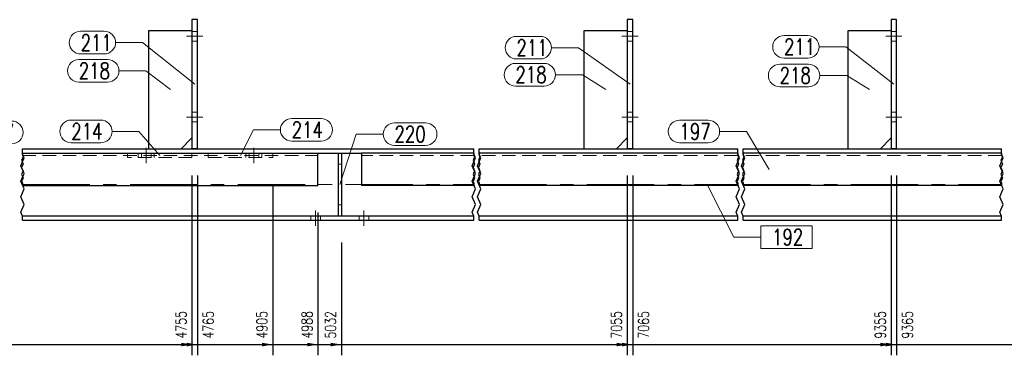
# Model space of a CAD drawing. Header units: millimetres. Extents: x -144 to 709, y 12312 to 12982.
# Tile 13 of 57: x 37 to 220, y 12438 to 12500. Entities that reach past the tile are written whole.
import ezdxf

# ---------------------------------------------------------------- set-up
doc = ezdxf.new("R2010")
doc.units = ezdxf.units.MM
doc.header["$LTSCALE"] = 10
doc.linetypes.add('HIDDEN', pattern=[0.375, 0.25, -0.125])
doc.linetypes.add('MITTE', pattern=[2, 1.25, -0.25, 0.25, -0.25])
doc.layers.get('Defpoints').update_dxf_attribs({"color": 1})
for name, color, linetype, lineweight in [('PS_DIM', 4, 'Continuous', 13), ('PS_Hidden', 2, 'HIDDEN', 9), ('PS_Mid', 5, 'MITTE', 15), ('PS_Pos', 1, 'Continuous', 15), ('PS_Shape', 161, 'Continuous', 30), ('PS_SOLID', 7, 'Continuous', 30)]:
    doc.layers.add(name, color=color, linetype=linetype, lineweight=lineweight)
doc.styles.add('simplex', font='simplex.shx', dxfattribs={"width": 0.75})
doc.dimstyles.new('1_10_GŁ_DS1-LS10', dxfattribs={"dimtxt": 2, "dimasz": 2, "dimexe": 2, "dimexo": 5, "dimgap": 1, "dimtad": 1, "dimjust": 4, "dimdec": 0, "dimlfac": 10, "dimtxsty": 'simplex', "dimblk1": 'NONE', "dimsah": 1, "dimcen": 2, "dimclrd": 256, "dimclre": 256, "dimclrt": 3, "dimadec": 1, "dimazin": 0, "dimtfac": 1, "dimtdec": 0, "dimtmove": 2, "dimatfit": 3, "dimfxl": 1, "dimarcsym": 0})

# ---------------------------------------------------------------- blocks, each defined once
blk = doc.blocks.new('*D161')
at = {"layer": 'Defpoints', "color": 0, "transparency": 16777216}
for p in [(69.33, 12476.45), (-62.12, 12463.15), (69.33, 12440.05)]:
    blk.add_point(p, dxfattribs=at)
at = {"layer": 'PS_DIM', "lineweight": -2, "transparency": 16777216}
for p, q in [((69.33, 12471.45), (69.33, 12438.05)), ((-62.12, 12458.15), (-62.12, 12438.05)), ((-62.12, 12440.05), (67.33, 12440.05))]:
    blk.add_line(p, q, dxfattribs=at)
at = {"layer": 'PS_DIM', "transparency": 16777216}
blk.add_solid([(67.33, 12440.38), (67.33, 12439.71), (69.33, 12440.05)], dxfattribs=at)
at = {"layer": 'PS_DIM', "color": 3, "transparency": 16777216, "insert": (67.31, 12443.71), "char_height": 2, "attachment_point": 5, "rotation": 90, "style": 'simplex'}
blk.add_mtext('4755', dxfattribs=at)
blk = doc.blocks.new('_None')
blk = doc.blocks.new('*D162')
at = {"layer": 'Defpoints', "color": 0, "transparency": 16777216}
for p in [(70.33, 12476.45), (-62.12, 12463.15), (70.33, 12440.05)]:
    blk.add_point(p, dxfattribs=at)
at = {"layer": 'PS_DIM', "lineweight": -2, "transparency": 16777216}
for p, q in [((70.33, 12471.45), (70.33, 12438.05)), ((-62.12, 12458.15), (-62.12, 12438.05)), ((-62.12, 12440.05), (68.33, 12440.05))]:
    blk.add_line(p, q, dxfattribs=at)
at = {"layer": 'PS_DIM', "transparency": 16777216}
blk.add_solid([(68.33, 12440.38), (68.33, 12439.71), (70.33, 12440.05)], dxfattribs=at)
at = {"layer": 'PS_DIM', "color": 3, "transparency": 16777216, "insert": (72.35, 12443.71), "char_height": 2, "attachment_point": 5, "rotation": 90, "style": 'simplex'}
blk.add_mtext('4765', dxfattribs=at)
blk = doc.blocks.new('*D163')
at = {"layer": 'Defpoints', "color": 0, "transparency": 16777216}
for p in [(84.33, 12474.8), (-62.12, 12463.15), (84.33, 12440.05)]:
    blk.add_point(p, dxfattribs=at)
at = {"layer": 'PS_DIM', "lineweight": -2, "transparency": 16777216}
for p, q in [((84.33, 12469.8), (84.33, 12438.05)), ((-62.12, 12458.15), (-62.12, 12438.05)), ((-62.12, 12440.05), (82.33, 12440.05))]:
    blk.add_line(p, q, dxfattribs=at)
at = {"layer": 'PS_DIM', "transparency": 16777216}
blk.add_solid([(82.33, 12440.38), (82.33, 12439.71), (84.33, 12440.05)], dxfattribs=at)
at = {"layer": 'PS_DIM', "color": 3, "transparency": 16777216, "insert": (82.31, 12443.71), "char_height": 2, "attachment_point": 5, "rotation": 90, "style": 'simplex'}
blk.add_mtext('4905', dxfattribs=at)
blk = doc.blocks.new('*D164')
at = {"layer": 'Defpoints', "color": 0, "transparency": 16777216}
for p in [(92.72, 12469.6), (-62.12, 12463.15), (92.72, 12440.05)]:
    blk.add_point(p, dxfattribs=at)
at = {"layer": 'PS_DIM', "lineweight": -2, "transparency": 16777216}
for p, q in [((92.72, 12464.6), (92.72, 12438.05)), ((-62.12, 12458.15), (-62.12, 12438.05)), ((-62.12, 12440.05), (90.72, 12440.05))]:
    blk.add_line(p, q, dxfattribs=at)
at = {"layer": 'PS_DIM', "transparency": 16777216}
blk.add_solid([(90.72, 12440.38), (90.72, 12439.71), (92.72, 12440.05)], dxfattribs=at)
at = {"layer": 'PS_DIM', "color": 3, "transparency": 16777216, "insert": (90.7, 12443.71), "char_height": 2, "attachment_point": 5, "rotation": 90, "style": 'simplex'}
blk.add_mtext('4988', dxfattribs=at)
blk = doc.blocks.new('*D165')
at = {"layer": 'Defpoints', "color": 0, "transparency": 16777216}
for p in [(-62.12, 12463.15), (97.07, 12464), (97.07, 12440.05)]:
    blk.add_point(p, dxfattribs=at)
at = {"layer": 'PS_DIM', "lineweight": -2, "transparency": 16777216}
for p, q in [((97.07, 12459), (97.07, 12438.05)), ((-62.12, 12458.15), (-62.12, 12438.05)), ((-62.12, 12440.05), (95.07, 12440.05))]:
    blk.add_line(p, q, dxfattribs=at)
at = {"layer": 'PS_DIM', "transparency": 16777216}
blk.add_solid([(95.07, 12440.38), (95.07, 12439.71), (97.07, 12440.05)], dxfattribs=at)
at = {"layer": 'PS_DIM', "color": 3, "transparency": 16777216, "insert": (95.05, 12443.71), "char_height": 2, "attachment_point": 5, "rotation": 90, "style": 'simplex'}
blk.add_mtext('5032', dxfattribs=at)
blk = doc.blocks.new('*D166')
at = {"layer": 'Defpoints', "color": 0, "transparency": 16777216}
for p in [(150.17, 12476.45), (-62.12, 12463.15), (150.17, 12440.05)]:
    blk.add_point(p, dxfattribs=at)
at = {"layer": 'PS_DIM', "lineweight": -2, "transparency": 16777216}
for p, q in [((150.17, 12471.45), (150.17, 12438.05)), ((-62.12, 12458.15), (-62.12, 12438.05)), ((-62.12, 12440.05), (148.17, 12440.05))]:
    blk.add_line(p, q, dxfattribs=at)
at = {"layer": 'PS_DIM', "transparency": 16777216}
blk.add_solid([(148.17, 12440.38), (148.17, 12439.71), (150.17, 12440.05)], dxfattribs=at)
at = {"layer": 'PS_DIM', "color": 3, "transparency": 16777216, "insert": (148.15, 12443.71), "char_height": 2, "attachment_point": 5, "rotation": 90, "style": 'simplex'}
blk.add_mtext('7055', dxfattribs=at)
blk = doc.blocks.new('*D167')
at = {"layer": 'Defpoints', "color": 0, "transparency": 16777216}
for p in [(151.17, 12476.45), (-62.12, 12463.15), (151.17, 12440.05)]:
    blk.add_point(p, dxfattribs=at)
at = {"layer": 'PS_DIM', "lineweight": -2, "transparency": 16777216}
for p, q in [((151.17, 12471.45), (151.17, 12438.05)), ((-62.12, 12458.15), (-62.12, 12438.05)), ((-62.12, 12440.05), (149.17, 12440.05))]:
    blk.add_line(p, q, dxfattribs=at)
at = {"layer": 'PS_DIM', "transparency": 16777216}
blk.add_solid([(149.17, 12440.38), (149.17, 12439.71), (151.17, 12440.05)], dxfattribs=at)
at = {"layer": 'PS_DIM', "color": 3, "transparency": 16777216, "insert": (153.19, 12443.71), "char_height": 2, "attachment_point": 5, "rotation": 90, "style": 'simplex'}
blk.add_mtext('7065', dxfattribs=at)
blk = doc.blocks.new('*D168')
at = {"layer": 'Defpoints', "color": 0, "transparency": 16777216}
for p in [(199.17, 12476.45), (-62.12, 12463.15), (199.17, 12440.05)]:
    blk.add_point(p, dxfattribs=at)
at = {"layer": 'PS_DIM', "lineweight": -2, "transparency": 16777216}
for p, q in [((199.17, 12471.45), (199.17, 12438.05)), ((-62.12, 12458.15), (-62.12, 12438.05)), ((-62.12, 12440.05), (197.17, 12440.05))]:
    blk.add_line(p, q, dxfattribs=at)
at = {"layer": 'PS_DIM', "transparency": 16777216}
blk.add_solid([(197.17, 12440.38), (197.17, 12439.71), (199.17, 12440.05)], dxfattribs=at)
at = {"layer": 'PS_DIM', "color": 3, "transparency": 16777216, "insert": (197.15, 12443.71), "char_height": 2, "attachment_point": 5, "rotation": 90, "style": 'simplex'}
blk.add_mtext('9355', dxfattribs=at)
blk = doc.blocks.new('*D169')
at = {"layer": 'Defpoints', "color": 0, "transparency": 16777216}
for p in [(200.17, 12476.45), (-62.12, 12463.15), (200.17, 12440.05)]:
    blk.add_point(p, dxfattribs=at)
at = {"layer": 'PS_DIM', "lineweight": -2, "transparency": 16777216}
for p, q in [((200.17, 12471.45), (200.17, 12438.05)), ((-62.12, 12458.15), (-62.12, 12438.05)), ((-62.12, 12440.05), (198.17, 12440.05))]:
    blk.add_line(p, q, dxfattribs=at)
at = {"layer": 'PS_DIM', "transparency": 16777216}
blk.add_solid([(198.17, 12440.38), (198.17, 12439.71), (200.17, 12440.05)], dxfattribs=at)
at = {"layer": 'PS_DIM', "color": 3, "transparency": 16777216, "insert": (202.19, 12443.71), "char_height": 2, "attachment_point": 5, "rotation": 90, "style": 'simplex'}
blk.add_mtext('9365', dxfattribs=at)
blk = doc.blocks.new('*D170')
at = {"layer": 'Defpoints', "color": 0, "transparency": 16777216}
for p in [(252.17, 12469.6), (-62.12, 12463.15), (252.17, 12440.05)]:
    blk.add_point(p, dxfattribs=at)
at = {"layer": 'PS_DIM', "lineweight": -2, "transparency": 16777216}
for p, q in [((252.17, 12464.6), (252.17, 12438.05)), ((-62.12, 12458.15), (-62.12, 12438.05)), ((-62.12, 12440.05), (250.17, 12440.05))]:
    blk.add_line(p, q, dxfattribs=at)
at = {"layer": 'PS_DIM', "transparency": 16777216}
blk.add_solid([(250.17, 12440.38), (250.17, 12439.71), (252.17, 12440.05)], dxfattribs=at)
at = {"layer": 'PS_DIM', "color": 3, "transparency": 16777216, "insert": (250.15, 12443.67), "char_height": 2, "attachment_point": 5, "rotation": 90, "style": 'simplex'}
blk.add_mtext('9999', dxfattribs=at)
blk = doc.blocks.new('*D171')
at = {"layer": 'Defpoints', "color": 0, "transparency": 16777216}
for p in [(-62.12, 12463.15), (258.13, 12464.06), (258.13, 12440.05)]:
    blk.add_point(p, dxfattribs=at)
at = {"layer": 'PS_DIM', "lineweight": -2, "transparency": 16777216}
for p, q in [((258.13, 12459.06), (258.13, 12438.05)), ((-62.12, 12458.15), (-62.12, 12438.05)), ((-62.12, 12440.05), (256.13, 12440.05))]:
    blk.add_line(p, q, dxfattribs=at)
at = {"layer": 'PS_DIM', "transparency": 16777216}
blk.add_solid([(256.13, 12440.38), (256.13, 12439.71), (258.13, 12440.05)], dxfattribs=at)
at = {"layer": 'PS_DIM', "color": 3, "transparency": 16777216, "insert": (256.11, 12444.24), "char_height": 2, "attachment_point": 5, "rotation": 90, "style": 'simplex'}
blk.add_mtext('10059', dxfattribs=at)
blk = doc.blocks.new('*D172')
at = {"layer": 'Defpoints', "color": 0, "transparency": 16777216}
for p in [(272.82, 12474.8), (-62.12, 12463.15), (272.82, 12440.05)]:
    blk.add_point(p, dxfattribs=at)
at = {"layer": 'PS_DIM', "lineweight": -2, "transparency": 16777216}
for p, q in [((272.82, 12469.8), (272.82, 12438.05)), ((-62.12, 12458.15), (-62.12, 12438.05)), ((-62.12, 12440.05), (270.82, 12440.05))]:
    blk.add_line(p, q, dxfattribs=at)
at = {"layer": 'PS_DIM', "transparency": 16777216}
blk.add_solid([(270.82, 12440.38), (270.82, 12439.71), (272.82, 12440.05)], dxfattribs=at)
at = {"layer": 'PS_DIM', "color": 3, "transparency": 16777216, "insert": (270.8, 12444.24), "char_height": 2, "attachment_point": 5, "rotation": 90, "style": 'simplex'}
blk.add_mtext('10206', dxfattribs=at)
blk = doc.blocks.new('*D173')
at = {"layer": 'Defpoints', "color": 0, "transparency": 16777216}
for p in [(-62.12, 12463.15), (287.84, 12463.15), (287.84, 12440.05)]:
    blk.add_point(p, dxfattribs=at)
at = {"layer": 'PS_DIM', "lineweight": -2, "transparency": 16777216}
for p, q in [((-62.12, 12458.15), (-62.12, 12438.05)), ((287.84, 12458.15), (287.84, 12438.05)), ((-62.12, 12440.05), (285.84, 12440.05))]:
    blk.add_line(p, q, dxfattribs=at)
at = {"layer": 'PS_DIM', "transparency": 16777216}
blk.add_solid([(285.84, 12440.38), (285.84, 12439.71), (287.84, 12440.05)], dxfattribs=at)
at = {"layer": 'PS_DIM', "color": 3, "transparency": 16777216, "insert": (285.82, 12444.24), "char_height": 2, "attachment_point": 5, "rotation": 90, "style": 'simplex'}
blk.add_mtext('10356', dxfattribs=at)
blk = doc.blocks.new('*D174')
at = {"layer": 'Defpoints', "color": 0, "transparency": 16777216}
for p in [(-62.12, 12463.15), (299, 12463.15), (299, 12440.05)]:
    blk.add_point(p, dxfattribs=at)
at = {"layer": 'PS_DIM', "lineweight": -2, "transparency": 16777216}
for p, q in [((-62.12, 12458.15), (-62.12, 12438.05)), ((299, 12458.15), (299, 12438.05)), ((-62.12, 12440.05), (297, 12440.05))]:
    blk.add_line(p, q, dxfattribs=at)
at = {"layer": 'PS_DIM', "transparency": 16777216}
blk.add_solid([(297, 12440.38), (297, 12439.71), (299, 12440.05)], dxfattribs=at)
at = {"layer": 'PS_DIM', "color": 3, "transparency": 16777216, "insert": (296.98, 12444.28), "char_height": 2, "attachment_point": 5, "rotation": 90, "style": 'simplex'}
blk.add_mtext('10468', dxfattribs=at)
blk = doc.blocks.new('*D175')
at = {"layer": 'Defpoints', "color": 0, "transparency": 16777216}
for p in [(-62.12, 12463.15), (309.56, 12463.15), (309.56, 12440.05)]:
    blk.add_point(p, dxfattribs=at)
at = {"layer": 'PS_DIM', "lineweight": -2, "transparency": 16777216}
for p, q in [((-62.12, 12458.15), (-62.12, 12438.05)), ((309.56, 12458.15), (309.56, 12438.05)), ((-62.12, 12440.05), (307.56, 12440.05))]:
    blk.add_line(p, q, dxfattribs=at)
at = {"layer": 'PS_DIM', "transparency": 16777216}
blk.add_solid([(307.56, 12440.38), (307.56, 12439.71), (309.56, 12440.05)], dxfattribs=at)
at = {"layer": 'PS_DIM', "color": 3, "transparency": 16777216, "insert": (307.54, 12444.28), "char_height": 2, "attachment_point": 5, "rotation": 90, "style": 'simplex'}
blk.add_mtext('10573', dxfattribs=at)
blk = doc.blocks.new('*D176')
at = {"layer": 'Defpoints', "color": 0, "transparency": 16777216}
for p in [(357.56, 12476.45), (-62.12, 12463.15), (357.56, 12440.05)]:
    blk.add_point(p, dxfattribs=at)
at = {"layer": 'PS_DIM', "lineweight": -2, "transparency": 16777216}
for p, q in [((357.56, 12471.45), (357.56, 12438.05)), ((-62.12, 12458.15), (-62.12, 12438.05)), ((-62.12, 12440.05), (355.56, 12440.05))]:
    blk.add_line(p, q, dxfattribs=at)
at = {"layer": 'PS_DIM', "transparency": 16777216}
blk.add_solid([(355.56, 12440.38), (355.56, 12439.71), (357.56, 12440.05)], dxfattribs=at)
at = {"layer": 'PS_DIM', "color": 3, "transparency": 16777216, "insert": (355.54, 12444.14), "char_height": 2, "attachment_point": 5, "rotation": 90, "style": 'simplex'}
blk.add_mtext('11655', dxfattribs=at)
blk = doc.blocks.new('*D177')
at = {"layer": 'Defpoints', "color": 0, "transparency": 16777216}
for p in [(358.56, 12476.45), (-62.12, 12463.15), (358.56, 12440.05)]:
    blk.add_point(p, dxfattribs=at)
at = {"layer": 'PS_DIM', "lineweight": -2, "transparency": 16777216}
for p, q in [((358.56, 12471.45), (358.56, 12438.05)), ((-62.12, 12458.15), (-62.12, 12438.05)), ((-62.12, 12440.05), (356.56, 12440.05))]:
    blk.add_line(p, q, dxfattribs=at)
at = {"layer": 'PS_DIM', "transparency": 16777216}
blk.add_solid([(356.56, 12440.38), (356.56, 12439.71), (358.56, 12440.05)], dxfattribs=at)
at = {"layer": 'PS_DIM', "color": 3, "transparency": 16777216, "insert": (360.58, 12444.14), "char_height": 2, "attachment_point": 5, "rotation": 90, "style": 'simplex'}
blk.add_mtext('11665', dxfattribs=at)
blk = doc.blocks.new('*D178')
at = {"layer": 'Defpoints', "color": 0, "transparency": 16777216}
for p in [(387.7, 12469.6), (-62.12, 12463.15), (387.7, 12440.05)]:
    blk.add_point(p, dxfattribs=at)
at = {"layer": 'PS_DIM', "lineweight": -2, "transparency": 16777216}
for p, q in [((387.7, 12464.6), (387.7, 12438.05)), ((-62.12, 12458.15), (-62.12, 12438.05)), ((-62.12, 12440.05), (385.7, 12440.05))]:
    blk.add_line(p, q, dxfattribs=at)
at = {"layer": 'PS_DIM', "transparency": 16777216}
blk.add_solid([(385.7, 12440.38), (385.7, 12439.71), (387.7, 12440.05)], dxfattribs=at)
at = {"layer": 'PS_DIM', "color": 3, "transparency": 16777216, "insert": (385.68, 12444.1), "char_height": 2, "attachment_point": 5, "rotation": 90, "style": 'simplex'}
blk.add_mtext('11956', dxfattribs=at)
blk = doc.blocks.new('*D179')
at = {"layer": 'Defpoints', "color": 0, "transparency": 16777216}
for p in [(-62.12, 12463.15), (392.11, 12463.15), (392.11, 12440.05)]:
    blk.add_point(p, dxfattribs=at)
at = {"layer": 'PS_DIM', "lineweight": -2, "transparency": 16777216}
for p, q in [((-62.12, 12458.15), (-62.12, 12438.05)), ((392.11, 12458.15), (392.11, 12438.05)), ((-62.12, 12440.05), (390.11, 12440.05))]:
    blk.add_line(p, q, dxfattribs=at)
at = {"layer": 'PS_DIM', "transparency": 16777216}
blk.add_solid([(390.11, 12440.38), (390.11, 12439.71), (392.11, 12440.05)], dxfattribs=at)
at = {"layer": 'PS_DIM', "color": 3, "transparency": 16777216, "insert": (390.09, 12444.28), "char_height": 2, "attachment_point": 5, "rotation": 90, "style": 'simplex'}
blk.add_mtext('12000', dxfattribs=at)
blk = doc.blocks.new('*D180')
at = {"layer": 'Defpoints', "color": 0, "transparency": 16777216}
for p in [(-62.12, 12463.15), (393.61, 12458.05), (393.61, 12440.05)]:
    blk.add_point(p, dxfattribs=at)
at = {"layer": 'PS_DIM', "lineweight": -2, "transparency": 16777216}
for p, q in [((-62.12, 12458.15), (-62.12, 12438.05)), ((393.61, 12453.05), (393.61, 12438.05)), ((-62.12, 12440.05), (391.61, 12440.05))]:
    blk.add_line(p, q, dxfattribs=at)
at = {"layer": 'PS_DIM', "transparency": 16777216}
blk.add_solid([(391.61, 12440.38), (391.61, 12439.71), (393.61, 12440.05)], dxfattribs=at)
at = {"layer": 'PS_DIM', "color": 3, "transparency": 16777216, "insert": (395.63, 12444.14), "char_height": 2, "attachment_point": 5, "rotation": 90, "style": 'simplex'}
blk.add_mtext('12015', dxfattribs=at)
blk = doc.blocks.new('*X396')
at = {"color": 1}
for p, q in [((37.83, 12475.46), (37.83, 12476.45)), ((37.83, 12475.6), (37.83, 12475.24)), ((38.14, 12474.74), (37.83, 12475.46)), ((37.83, 12475.24), (37.97, 12474.92)), ((121.67, 12475.46), (121.67, 12476.45)), ((121.67, 12475.6), (121.67, 12475.24)), ((121.98, 12474.74), (121.67, 12475.46)), ((121.67, 12475.24), (121.81, 12474.92)), ((122.67, 12475.46), (122.67, 12476.45)), ((122.67, 12475.6), (122.67, 12475.24)), ((122.98, 12474.74), (122.67, 12475.46)), ((122.67, 12475.24), (122.81, 12474.92)), ((170.67, 12475.46), (170.67, 12476.45)), ((170.67, 12475.6), (170.67, 12475.24)), ((170.98, 12474.74), (170.67, 12475.46)), ((170.67, 12475.24), (170.81, 12474.92)), ((171.67, 12475.46), (171.67, 12476.45)), ((171.67, 12475.6), (171.67, 12475.24)), ((171.98, 12474.74), (171.67, 12475.46)), ((171.67, 12475.24), (171.81, 12474.92)), ((219.67, 12475.46), (219.67, 12476.45)), ((219.67, 12475.6), (219.67, 12475.24)), ((219.98, 12474.74), (219.67, 12475.46)), ((219.67, 12475.24), (219.81, 12474.92)), ((37.53, 12473.3), (38.14, 12474.74)), ((38.14, 12471.85), (37.53, 12473.3)), ((37.97, 12474.92), (37.7, 12474.27)), ((37.7, 12474.27), (37.97, 12473.62)), ((37.97, 12473.62), (37.7, 12472.97)), ((121.37, 12473.3), (121.98, 12474.74)), ((121.98, 12471.85), (121.37, 12473.3)), ((121.81, 12474.92), (121.54, 12474.27)), ((121.54, 12474.27), (121.81, 12473.62)), ((121.81, 12473.62), (121.54, 12472.97)), ((122.37, 12473.3), (122.98, 12474.74)), ((122.98, 12471.85), (122.37, 12473.3)), ((122.81, 12474.92), (122.54, 12474.27)), ((122.54, 12474.27), (122.81, 12473.62)), ((122.81, 12473.62), (122.54, 12472.97)), ((170.37, 12473.3), (170.98, 12474.74)), ((170.98, 12471.85), (170.37, 12473.3)), ((170.81, 12474.92), (170.54, 12474.27)), ((170.54, 12474.27), (170.81, 12473.62)), ((170.81, 12473.62), (170.54, 12472.97)), ((171.37, 12473.3), (171.98, 12474.74)), ((171.98, 12471.85), (171.37, 12473.3)), ((171.81, 12474.92), (171.54, 12474.27)), ((171.54, 12474.27), (171.81, 12473.62)), ((171.81, 12473.62), (171.54, 12472.97)), ((219.37, 12473.3), (219.98, 12474.74)), ((219.98, 12471.85), (219.37, 12473.3)), ((219.81, 12474.92), (219.54, 12474.27)), ((219.54, 12474.27), (219.81, 12473.62)), ((219.81, 12473.62), (219.54, 12472.97)), ((37.53, 12470.41), (38.14, 12471.85)), ((37.7, 12472.97), (37.97, 12472.32)), ((37.97, 12472.32), (37.7, 12471.67)), ((37.7, 12471.67), (37.97, 12471.02)), ((121.37, 12470.41), (121.98, 12471.85)), ((121.54, 12472.97), (121.81, 12472.32)), ((121.81, 12472.32), (121.54, 12471.67)), ((121.54, 12471.67), (121.81, 12471.02)), ((122.37, 12470.41), (122.98, 12471.85)), ((122.54, 12472.97), (122.81, 12472.32)), ((122.81, 12472.32), (122.54, 12471.67)), ((122.54, 12471.67), (122.81, 12471.02)), ((170.37, 12470.41), (170.98, 12471.85)), ((170.54, 12472.97), (170.81, 12472.32)), ((170.81, 12472.32), (170.54, 12471.67)), ((170.54, 12471.67), (170.81, 12471.02)), ((171.37, 12470.41), (171.98, 12471.85)), ((171.54, 12472.97), (171.81, 12472.32)), ((171.81, 12472.32), (171.54, 12471.67)), ((171.54, 12471.67), (171.81, 12471.02)), ((219.37, 12470.41), (219.98, 12471.85)), ((219.54, 12472.97), (219.81, 12472.32)), ((219.81, 12472.32), (219.54, 12471.67)), ((219.54, 12471.67), (219.81, 12471.02)), ((38.14, 12468.97), (37.53, 12470.41)), ((37.97, 12471.02), (37.7, 12470.37)), ((37.7, 12470.37), (37.83, 12470.04)), ((37.83, 12470.04), (37.83, 12469.6)), ((121.98, 12468.97), (121.37, 12470.41)), ((121.81, 12471.02), (121.54, 12470.37)), ((121.54, 12470.37), (121.67, 12470.04)), ((121.67, 12470.04), (121.67, 12469.6)), ((122.98, 12468.97), (122.37, 12470.41)), ((122.81, 12471.02), (122.54, 12470.37)), ((122.54, 12470.37), (122.67, 12470.04)), ((122.67, 12470.04), (122.67, 12469.6)), ((170.98, 12468.97), (170.37, 12470.41)), ((170.81, 12471.02), (170.54, 12470.37)), ((170.54, 12470.37), (170.67, 12470.04)), ((170.67, 12470.04), (170.67, 12469.6)), ((171.98, 12468.97), (171.37, 12470.41)), ((171.81, 12471.02), (171.54, 12470.37)), ((171.54, 12470.37), (171.67, 12470.04)), ((171.67, 12470.04), (171.67, 12469.6)), ((219.98, 12468.97), (219.37, 12470.41)), ((219.81, 12471.02), (219.54, 12470.37)), ((219.54, 12470.37), (219.67, 12470.04)), ((219.67, 12470.04), (219.67, 12469.6)), ((37.53, 12467.53), (38.14, 12468.97)), ((121.37, 12467.53), (121.98, 12468.97)), ((122.37, 12467.53), (122.98, 12468.97)), ((170.37, 12467.53), (170.98, 12468.97)), ((171.37, 12467.53), (171.98, 12468.97)), ((219.37, 12467.53), (219.98, 12468.97)), ((38.14, 12466.09), (37.53, 12467.53)), ((37.53, 12464.65), (38.14, 12466.09)), ((121.98, 12466.09), (121.37, 12467.53)), ((121.37, 12464.65), (121.98, 12466.09)), ((122.98, 12466.09), (122.37, 12467.53)), ((122.37, 12464.65), (122.98, 12466.09)), ((170.98, 12466.09), (170.37, 12467.53)), ((170.37, 12464.65), (170.98, 12466.09)), ((171.98, 12466.09), (171.37, 12467.53)), ((171.37, 12464.65), (171.98, 12466.09)), ((219.98, 12466.09), (219.37, 12467.53)), ((219.37, 12464.65), (219.98, 12466.09)), ((37.83, 12463.93), (37.53, 12464.65)), ((121.67, 12463.93), (121.37, 12464.65)), ((122.67, 12463.93), (122.37, 12464.65)), ((170.67, 12463.93), (170.37, 12464.65)), ((171.67, 12463.93), (171.37, 12464.65)), ((219.67, 12463.93), (219.37, 12464.65)), ((37.83, 12463.15), (37.83, 12463.93)), ((121.67, 12463.15), (121.67, 12463.93)), ((122.67, 12463.15), (122.67, 12463.93)), ((170.67, 12463.15), (170.67, 12463.93)), ((171.67, 12463.15), (171.67, 12463.93)), ((219.67, 12463.15), (219.67, 12463.93))]:
    blk.add_line(p, q, dxfattribs=at)
at = {"layer": 'PS_Hidden', "color": 2, "linetype": 'HIDDEN'}
for p, q in [((70.33, 12498.25), (69.33, 12498.25)), ((151.17, 12498.25), (150.17, 12498.25)), ((200.17, 12498.25), (199.17, 12498.25)), ((70.33, 12496.45), (69.33, 12496.45)), ((151.17, 12496.45), (150.17, 12496.45)), ((200.17, 12496.45), (199.17, 12496.45)), ((70.33, 12483.25), (69.33, 12483.25)), ((151.17, 12483.25), (150.17, 12483.25)), ((200.17, 12483.25), (199.17, 12483.25)), ((70.33, 12481.45), (69.33, 12481.45)), ((151.17, 12481.45), (150.17, 12481.45)), ((200.17, 12481.45), (199.17, 12481.45)), ((37.83, 12475.2), (92.72, 12475.2)), ((57.33, 12474.8), (57.33, 12475.6)), ((59.33, 12474.8), (59.33, 12475.6)), ((59.93, 12474.8), (59.93, 12475.6)), ((61.73, 12474.8), (61.73, 12475.6)), ((62.33, 12475.6), (62.33, 12474.8)), ((69.33, 12474.8), (69.33, 12475.6)), ((72.33, 12474.8), (72.33, 12475.6)), ((79.33, 12474.8), (79.33, 12475.6)), ((79.93, 12474.8), (79.93, 12475.6)), ((81.73, 12474.8), (81.73, 12475.6)), ((82.33, 12475.6), (82.33, 12474.8)), ((84.33, 12474.8), (84.33, 12475.6)), ((121.67, 12475.2), (100.83, 12475.2)), ((170.67, 12475.2), (122.67, 12475.2)), ((219.67, 12475.2), (171.67, 12475.2)), ((69.33, 12474.8), (57.33, 12474.8)), ((72.33, 12474.8), (84.33, 12474.8)), ((96.47, 12473.6), (97.07, 12473.6)), ((97.07, 12466), (96.47, 12466)), ((91.37, 12464), (91.37, 12463.15)), ((93.17, 12464), (93.17, 12463.15)), ((100.37, 12464), (100.37, 12463.15)), ((102.17, 12464), (102.17, 12463.15))]:
    blk.add_line(p, q, dxfattribs=at)
at = {"layer": 'PS_Mid', "color": 5, "linetype": 'MITTE'}
for p, q in [((68.33, 12497.35), (71.33, 12497.35)), ((68.33, 12497.35), (71.33, 12497.35)), ((68.33, 12497.35), (71.33, 12497.35)), ((68.33, 12497.35), (71.33, 12497.35)), ((149.17, 12497.35), (152.17, 12497.35)), ((149.17, 12497.35), (152.17, 12497.35)), ((149.17, 12497.35), (152.17, 12497.35)), ((149.17, 12497.35), (152.17, 12497.35)), ((198.17, 12497.35), (201.17, 12497.35)), ((198.17, 12497.35), (201.17, 12497.35)), ((198.17, 12497.35), (201.17, 12497.35)), ((198.17, 12497.35), (201.17, 12497.35)), ((68.33, 12482.35), (71.33, 12482.35)), ((68.33, 12482.35), (71.33, 12482.35)), ((68.33, 12482.35), (71.33, 12482.35)), ((68.33, 12482.35), (71.33, 12482.35)), ((149.17, 12482.35), (152.17, 12482.35)), ((149.17, 12482.35), (152.17, 12482.35)), ((149.17, 12482.35), (152.17, 12482.35)), ((149.17, 12482.35), (152.17, 12482.35)), ((198.17, 12482.35), (201.17, 12482.35)), ((198.17, 12482.35), (201.17, 12482.35)), ((198.17, 12482.35), (201.17, 12482.35)), ((198.17, 12482.35), (201.17, 12482.35)), ((60.83, 12476.6), (60.83, 12473.8)), ((80.83, 12476.6), (80.83, 12473.8)), ((37.83, 12469.8), (121.67, 12469.8)), ((122.67, 12469.8), (170.67, 12469.8)), ((171.67, 12469.8), (219.67, 12469.8)), ((92.27, 12462.15), (92.27, 12465)), ((92.27, 12462.15), (92.27, 12465)), ((101.27, 12462.15), (101.27, 12465)), ((101.27, 12462.15), (101.27, 12465))]:
    blk.add_line(p, q, dxfattribs=at)
at = {"layer": 'PS_SOLID', "color": 7, "linetype": 'Continuous'}
for p, q in [((69.33, 12500.45), (69.33, 12476.45)), ((70.33, 12500.45), (69.33, 12500.45)), ((70.33, 12476.45), (70.33, 12500.45)), ((150.17, 12500.45), (150.17, 12476.45)), ((151.17, 12500.45), (150.17, 12500.45)), ((151.17, 12476.45), (151.17, 12500.45)), ((199.17, 12500.45), (199.17, 12476.45)), ((200.17, 12500.45), (199.17, 12500.45)), ((200.17, 12476.45), (200.17, 12500.45)), ((61.33, 12476.45), (61.33, 12498.45)), ((61.33, 12498.45), (69.33, 12498.45)), ((142.17, 12476.45), (142.17, 12498.45)), ((142.17, 12498.45), (150.17, 12498.45)), ((191.17, 12476.45), (191.17, 12498.45)), ((191.17, 12498.45), (199.17, 12498.45)), ((67.33, 12476.45), (69.33, 12478.45)), ((148.17, 12476.45), (150.17, 12478.45)), ((197.17, 12476.45), (199.17, 12478.45)), ((37.83, 12476.45), (121.67, 12476.45)), ((37.83, 12475.6), (92.72, 12475.6)), ((70.33, 12476.45), (69.33, 12476.45)), ((92.72, 12469.6), (92.72, 12475.6)), ((92.72, 12475.6), (100.83, 12475.6)), ((96.47, 12475.6), (96.47, 12464)), ((97.07, 12475.6), (97.07, 12464)), ((100.83, 12475.6), (100.83, 12469.6)), ((121.67, 12475.6), (100.83, 12475.6)), ((122.67, 12476.45), (170.67, 12476.45)), ((170.67, 12475.6), (122.67, 12475.6)), ((151.17, 12476.45), (150.17, 12476.45)), ((171.67, 12476.45), (219.67, 12476.45)), ((219.67, 12475.6), (171.67, 12475.6)), ((200.17, 12476.45), (199.17, 12476.45)), ((37.83, 12469.6), (92.72, 12469.6)), ((121.67, 12469.6), (100.83, 12469.6)), ((170.67, 12469.6), (122.67, 12469.6)), ((219.67, 12469.6), (171.67, 12469.6)), ((37.83, 12464), (121.67, 12464)), ((37.83, 12463.15), (121.67, 12463.15)), ((122.67, 12464), (170.67, 12464)), ((122.67, 12463.15), (170.67, 12463.15)), ((171.67, 12464), (219.67, 12464)), ((171.67, 12463.15), (219.67, 12463.15))]:
    blk.add_line(p, q, dxfattribs=at)
blk = doc.blocks.new('*X403')
at = {"color": 1}
for p, q in [((159.86, 12481.75), (165.21, 12481.75)), ((167.31, 12479.65), (172.31, 12479.65)), ((176.5, 12472.6), (172.31, 12479.65)), ((159.86, 12477.55), (165.21, 12477.55))]:
    blk.add_line(p, q, dxfattribs=at)
for centre, start, end in [((159.86, 12479.65), 90, 270), ((165.21, 12479.65), 270, 90)]:
    blk.add_arc(centre, 2.1, start, end, dxfattribs=at)
at = {"color": 2, "style": 'simplex', "width": 0.75}
blk.add_text('197', height=3, dxfattribs=at).set_placement((159.86, 12478.15))
blk = doc.blocks.new('*X404')
at = {"color": 1}
for p, q in [((165, 12469.8), (169.95, 12460.01)), ((184.51, 12462.11), (174.95, 12462.11)), ((174.95, 12462.11), (174.95, 12457.91)), ((184.51, 12457.91), (184.51, 12462.11)), ((169.95, 12460.01), (174.95, 12460.01)), ((174.95, 12457.91), (184.51, 12457.91))]:
    blk.add_line(p, q, dxfattribs=at)
at = {"color": 2, "style": 'simplex', "width": 0.75}
blk.add_text('192', height=3, dxfattribs=at).set_placement((177.05, 12458.51))
blk = doc.blocks.new('*X405')
at = {"color": 1}
for p, q in [((178.46, 12492.17), (183.82, 12492.17)), ((185.92, 12490.07), (190.92, 12490.07)), ((195.17, 12487.45), (190.92, 12490.07)), ((178.46, 12487.97), (183.82, 12487.97))]:
    blk.add_line(p, q, dxfattribs=at)
for centre, start, end in [((178.46, 12490.07), 90, 270), ((183.82, 12490.07), 270, 90)]:
    blk.add_arc(centre, 2.1, start, end, dxfattribs=at)
at = {"color": 2, "style": 'simplex', "width": 0.75}
blk.add_text('218', height=3, dxfattribs=at).set_placement((178.46, 12488.57))
blk = doc.blocks.new('*X406')
at = {"color": 1}
for p, q in [((129.59, 12497.34), (133.98, 12497.34)), ((136.08, 12495.24), (141.08, 12495.24)), ((150.67, 12488.45), (141.08, 12495.24)), ((129.59, 12493.14), (133.98, 12493.14))]:
    blk.add_line(p, q, dxfattribs=at)
for centre, start, end in [((129.59, 12495.24), 90, 270), ((133.98, 12495.24), 270, 90)]:
    blk.add_arc(centre, 2.1, start, end, dxfattribs=at)
at = {"color": 2, "style": 'simplex', "width": 0.75}
blk.add_text('211', height=3, dxfattribs=at).set_placement((129.59, 12493.74))
blk = doc.blocks.new('*X407')
at = {"color": 1}
for p, q in [((129.39, 12492.31), (134.74, 12492.31)), ((136.84, 12490.21), (141.84, 12490.21)), ((146.17, 12487.45), (141.84, 12490.21)), ((129.39, 12488.11), (134.74, 12488.11))]:
    blk.add_line(p, q, dxfattribs=at)
for centre, start, end in [((129.39, 12490.21), 90, 270), ((134.74, 12490.21), 270, 90)]:
    blk.add_arc(centre, 2.1, start, end, dxfattribs=at)
at = {"color": 2, "style": 'simplex', "width": 0.75}
blk.add_text('218', height=3, dxfattribs=at).set_placement((129.39, 12488.71))
blk = doc.blocks.new('*X408')
at = {"color": 1}
for p, q in [((179.27, 12497.49), (183.67, 12497.49)), ((185.77, 12495.39), (190.77, 12495.39)), ((199.67, 12488.45), (190.77, 12495.39)), ((179.27, 12493.29), (183.67, 12493.29))]:
    blk.add_line(p, q, dxfattribs=at)
for centre, start, end in [((179.27, 12495.39), 90, 270), ((183.67, 12495.39), 270, 90)]:
    blk.add_arc(centre, 2.1, start, end, dxfattribs=at)
at = {"color": 2, "style": 'simplex', "width": 0.75}
blk.add_text('211', height=3, dxfattribs=at).set_placement((179.27, 12493.89))
blk = doc.blocks.new('*X413')
at = {"color": 1}
for p, q in [((87.85, 12482.07), (93.31, 12482.07)), ((78.33, 12475.2), (80.75, 12479.97)), ((80.75, 12479.97), (85.75, 12479.97)), ((87.85, 12477.87), (93.31, 12477.87))]:
    blk.add_line(p, q, dxfattribs=at)
for centre, start, end in [((87.85, 12479.97), 90, 270), ((93.31, 12479.97), 270, 90)]:
    blk.add_arc(centre, 2.1, start, end, dxfattribs=at)
at = {"color": 2, "style": 'simplex', "width": 0.75}
blk.add_text('214', height=3, dxfattribs=at).set_placement((87.85, 12478.47))
blk = doc.blocks.new('*X414')
at = {"color": 1}
for p, q in [((48.65, 12498.28), (53.04, 12498.28)), ((55.14, 12496.18), (60.14, 12496.18)), ((69.83, 12488.45), (60.14, 12496.18)), ((48.65, 12494.08), (53.04, 12494.08))]:
    blk.add_line(p, q, dxfattribs=at)
for centre, start, end in [((48.65, 12496.18), 90, 270), ((53.04, 12496.18), 270, 90)]:
    blk.add_arc(centre, 2.1, start, end, dxfattribs=at)
at = {"color": 2, "style": 'simplex', "width": 0.75}
blk.add_text('211', height=3, dxfattribs=at).set_placement((48.65, 12494.68))
blk = doc.blocks.new('*X415')
at = {"color": 1}
for p, q in [((48.31, 12493.03), (53.67, 12493.03)), ((55.77, 12490.93), (60.77, 12490.93)), ((65.33, 12487.45), (60.77, 12490.93)), ((48.31, 12488.83), (53.67, 12488.83))]:
    blk.add_line(p, q, dxfattribs=at)
for centre, start, end in [((48.31, 12490.93), 90, 270), ((53.67, 12490.93), 270, 90)]:
    blk.add_arc(centre, 2.1, start, end, dxfattribs=at)
at = {"color": 2, "style": 'simplex', "width": 0.75}
blk.add_text('218', height=3, dxfattribs=at).set_placement((48.31, 12489.43))
blk = doc.blocks.new('*X416')
at = {"color": 1}
for p, q in [((46.91, 12481.78), (52.38, 12481.78)), ((54.48, 12479.68), (59.48, 12479.68)), ((63.33, 12475.2), (59.48, 12479.68)), ((46.91, 12477.58), (52.38, 12477.58))]:
    blk.add_line(p, q, dxfattribs=at)
for centre, start, end in [((46.91, 12479.68), 90, 270), ((52.38, 12479.68), 270, 90)]:
    blk.add_arc(centre, 2.1, start, end, dxfattribs=at)
at = {"color": 2, "style": 'simplex', "width": 0.75}
blk.add_text('214', height=3, dxfattribs=at).set_placement((46.91, 12478.18))
blk = doc.blocks.new('*X417')
at = {"color": 1}
for p, q in [((106.94, 12481.27), (112.72, 12481.27)), ((96.77, 12469.8), (99.84, 12479.17)), ((99.84, 12479.17), (104.84, 12479.17)), ((106.94, 12477.07), (112.72, 12477.07))]:
    blk.add_line(p, q, dxfattribs=at)
for centre, start, end in [((106.94, 12479.17), 90, 270), ((112.72, 12479.17), 270, 90)]:
    blk.add_arc(centre, 2.1, start, end, dxfattribs=at)
at = {"color": 2, "style": 'simplex', "width": 0.75}
blk.add_text('220', height=3, dxfattribs=at).set_placement((106.94, 12477.67))
blk = doc.blocks.new('*X418')
at = {"color": 1}
for p, q in [((106.94, 12481.27), (112.72, 12481.27)), ((96.77, 12469.8), (99.84, 12479.17)), ((99.84, 12479.17), (104.84, 12479.17)), ((106.94, 12477.07), (112.72, 12477.07))]:
    blk.add_line(p, q, dxfattribs=at)
for centre, start, end in [((106.94, 12479.17), 90, 270), ((112.72, 12479.17), 270, 90)]:
    blk.add_arc(centre, 2.1, start, end, dxfattribs=at)
at = {"color": 2, "style": 'simplex', "width": 0.75}
blk.add_text('220', height=3, dxfattribs=at).set_placement((106.94, 12477.67))
blk = doc.blocks.new('*X421')
at = {"color": 1}
for p, q in [((30.5, 12481.59), (35.86, 12481.59)), ((18.22, 12472.6), (23.4, 12479.49)), ((23.4, 12479.49), (28.4, 12479.49)), ((30.5, 12477.39), (35.86, 12477.39))]:
    blk.add_line(p, q, dxfattribs=at)
for centre, start, end in [((30.5, 12479.49), 90, 270), ((35.86, 12479.49), 270, 90)]:
    blk.add_arc(centre, 2.1, start, end, dxfattribs=at)
at = {"color": 2, "style": 'simplex', "width": 0.75}
blk.add_text('197', height=3, dxfattribs=at).set_placement((30.5, 12477.99))

msp = doc.modelspace()

# ---------------------------------------------------------------- block references
at = {"layer": 'PS_Pos'}
for name in ['*X414', '*X406', '*X408', '*X415', '*X407', '*X405', '*X421', '*X416', '*X413', '*X417', '*X418', '*X403', '*X404']:
    msp.add_blockref(name, (0, 0), dxfattribs=at)
at = {"layer": 'PS_Shape', "color": 6}
msp.add_blockref('*X396', (0, 0), dxfattribs=at)

# ---------------------------------------------------------------- dimensions: what is measured, and where the dimension line sits
at = {"layer": 'PS_DIM'}
for base, p2, text, picture, middle in [((69.33, 12440.05), (69.33, 12476.45), '4755', '*D161', (67.31, 12443.71)), ((70.33, 12440.05), (70.33, 12476.45), '4765', '*D162', (72.35, 12443.71)), ((150.17, 12440.05), (150.17, 12476.45), '7055', '*D166', (148.15, 12443.71)), ((151.17, 12440.05), (151.17, 12476.45), '7065', '*D167', (153.19, 12443.71)), ((199.17, 12440.05), (199.17, 12476.45), '9355', '*D168', (197.15, 12443.71)), ((200.17, 12440.05), (200.17, 12476.45), '9365', '*D169', (202.19, 12443.71)), ((357.56, 12440.05), (357.56, 12476.45), '11655', '*D176', (355.54, 12444.14)), ((358.56, 12440.05), (358.56, 12476.45), '11665', '*D177', (360.58, 12444.14)), ((84.33, 12440.05), (84.33, 12474.8), '4905', '*D163', (82.31, 12443.71)), ((272.82, 12440.05), (272.82, 12474.8), '10206', '*D172', (270.8, 12444.24)), ((92.72, 12440.05), (92.72, 12469.6), '4988', '*D164', (90.7, 12443.71)), ((252.17, 12440.05), (252.17, 12469.6), '9999', '*D170', (250.15, 12443.67)), ((387.7, 12440.05), (387.7, 12469.6), '11956', '*D178', (385.68, 12444.1)), ((258.13, 12440.05), (258.13, 12464.06), '10059', '*D171', (256.11, 12444.24)), ((97.07, 12440.05), (97.07, 12464), '5032', '*D165', (95.05, 12443.71)), ((287.84, 12440.05), (287.84, 12463.15), '10356', '*D173', (285.82, 12444.24)), ((299, 12440.05), (299, 12463.15), '10468', '*D174', (296.98, 12444.28)), ((309.56, 12440.05), (309.56, 12463.15), '10573', '*D175', (307.54, 12444.28)), ((392.11, 12440.05), (392.11, 12463.15), '12000', '*D179', (390.09, 12444.28)), ((393.61, 12440.05), (393.61, 12458.05), '12015', '*D180', (395.63, 12444.14))]:
    dim = msp.add_linear_dim(base=base, p1=(-62.12, 12463.15), p2=p2, text=text, dimstyle='1_10_GŁ_DS1-LS10', dxfattribs=at)
    dim.commit()
    dim.dimension.update_dxf_attribs({"geometry": picture, "text_midpoint": middle, "dimtype": 128, "text_rotation": 90})

doc.saveas('drawing.dxf')
